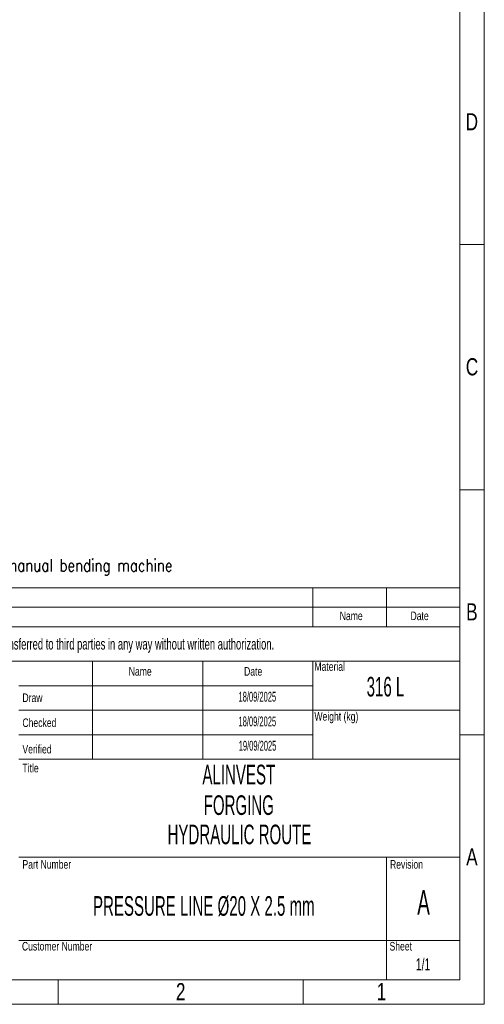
# Model space of a CAD drawing. Header units: millimetres. Extents: x -1 to 593, y -1 to 423.
# Tile 11 of 12: x 495 to 593, y -1 to 207. Entities that reach past the tile are written whole.
import ezdxf

# ---------------------------------------------------------------- set-up
doc = ezdxf.new("R2010")
doc.units = ezdxf.units.MM
doc.header["$LTSCALE"] = 0.25
doc.layers.add('SLD-0', color=179, linetype='Continuous')
doc.styles.add('AdskIsoMetric', font='romans.shx', dxfattribs={"width": 0.8, "height": 2.5})
doc.styles.add('SLDTEXTSTYLE1', font='TXT', dxfattribs={"width": 0.574367})
doc.styles.add('SLDTEXTSTYLE2', font='TXT', dxfattribs={"width": 0.638186})
doc.styles.add('SLDTEXTSTYLE3', font='TXT', dxfattribs={"width": 0.75})

# ---------------------------------------------------------------- blocks, each defined once
blk = doc.blocks.new('cajetin')
at = {"color": 7, "linetype": 'Continuous', "lineweight": 18}
for p, q in [((861, 615), (861, 0)), ((853.5, 607.5), (853.5, 7.5)), ((853.5, 232.5), (861, 232.5)), ((853.5, 157.5), (861, 157.5)), ((853.5, 82.5), (861, 82.5)), ((853.5, 7.5), (7.5, 7.5)), ((730.5, 7.5), (730.5, 0)), ((805.5, 7.5), (805.5, 0)), ((861, 0), (0, 0))]:
    blk.add_line(p, q, dxfattribs=at)
at = {"color": 7, "linetype": 'Continuous', "lineweight": 0, "char_height": 5.25, "attachment_point": 2, "style": 'SLDTEXTSTYLE3'}
for s, insert in [('D', (857.18, 272.74)), ('C', (857.23, 197.74)), ('B', (857.19, 122.74)), ('A', (857.2, 47.74)), ('2', (768.01, 6.49)), ('1', (829.51, 6.49))]:
    blk.add_mtext(s, dxfattribs=dict(at, insert=insert))

msp = doc.modelspace()

# ---------------------------------------------------------------- linework, layer by layer
at = {"color": 7, "linetype": 'Continuous', "lineweight": 18}
for p, q in [((401.554, 86.962), (587.826, 86.962)), ((556.78, 86.962), (556.78, 78.683)), ((572.303, 86.962), (572.303, 78.683)), ((587.826, 86.962), (587.826, 4.174)), ((401.554, 82.822), (587.826, 82.822)), ((401.554, 78.683), (587.826, 78.683)), ((401.554, 71.439), (587.826, 71.439)), ((510.213, 71.439), (510.213, 50.742)), ((533.497, 71.439), (533.497, 50.742)), ((556.78, 71.439), (556.78, 66.265)), ((556.78, 66.265), (494.69, 66.265)), ((556.78, 66.265), (556.78, 61.091)), ((556.78, 61.091), (494.69, 61.091)), ((556.78, 61.091), (556.78, 55.916)), ((556.78, 61.091), (587.826, 61.091)), ((556.78, 55.916), (494.69, 55.916)), ((556.78, 55.916), (556.78, 50.742)), ((494.69, 50.742), (510.213, 50.742)), ((510.213, 50.742), (533.497, 50.742)), ((533.497, 50.742), (556.78, 50.742)), ((556.78, 50.742), (587.826, 50.742)), ((494.69, 30.045), (587.826, 30.045)), ((572.303, 30.045), (572.303, 4.174)), ((494.69, 12.453), (587.826, 12.453)), ((401.554, 4.174), (587.826, 4.174))]:
    msp.add_line(p, q, dxfattribs=at)

# ---------------------------------------------------------------- block references
at = {"xscale": 0.689895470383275, "yscale": 0.689895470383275, "zscale": 0.689895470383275}
msp.add_blockref('cajetin', (-1, -1), dxfattribs=at)

# ---------------------------------------------------------------- texts
at = {"insert": (405.104, 92.992), "char_height": 2.59725, "attachment_point": 1, "style": 'AdskIsoMetric'}
msp.add_mtext_dynamic_manual_height_columns('**The elbows will be manufactured from bent pipes using a manual bending machine', width=4135.89111, gutter_width=12.986, heights=[0], dxfattribs=at)
at = {"color": 7, "linetype": 'Continuous', "lineweight": 0}
for s, insert, char_height, attachment_point, style in [('Name', (564.875, 81.929), 1.811, 2, 'SLDTEXTSTYLE3'), ('Date', (579.326, 81.929), 1.811, 2, 'SLDTEXTSTYLE3'), ('Material', (557.101, 71.228), 1.811, 1, 'SLDTEXTSTYLE3'), ('Name', (517.875, 70.209), 1.811, 1, 'SLDTEXTSTYLE3'), ('Date', (542.248, 70.209), 1.811, 1, 'SLDTEXTSTYLE3'), ('316 L', (572.114, 68.139), 4.1394, 2, 'SLDTEXTSTYLE1'), ('Draw', (495.414, 64.634), 1.811, 1, 'SLDTEXTSTYLE3'), ('Weight (kg)', (557.101, 60.701), 1.81098, 1, 'SLDTEXTSTYLE3'), ('Checked', (495.414, 59.36), 1.811, 1, 'SLDTEXTSTYLE3'), ('Verified', (495.414, 53.78), 1.811, 1, 'SLDTEXTSTYLE3'), ('Title', (495.414, 49.784), 1.811, 1, 'SLDTEXTSTYLE3'), ('ALINVEST', (541.13, 49.585), 4.1394, 2, 'SLDTEXTSTYLE1'), ('FORGING ', (541.13, 43.126), 4.1394, 2, 'SLDTEXTSTYLE1'), ('Part Number', (495.414, 29.45), 1.81098, 1, 'SLDTEXTSTYLE3'), ('Revision', (573.073, 29.45), 1.811, 1, 'SLDTEXTSTYLE3'), ('Customer Number', (495.313, 12.167), 1.81098, 1, 'SLDTEXTSTYLE3'), ('Sheet', (572.972, 12.167), 1.811, 1, 'SLDTEXTSTYLE3')]:
    msp.add_mtext(s, dxfattribs=dict(at, insert=insert, char_height=char_height, attachment_point=attachment_point, style=style))
at = {"layer": 'SLD-0', "color": 7, "attachment_point": 2}
for s, insert, char_height, style in [('This drawing is property of INSERTEC. Must not be copier or transferred to third parties in any way without written authorization.', (492.275, 76.241), 2.328397, 'SLDTEXTSTYLE2'), ('18/09/2025', (545.044, 64.984), 2.0697, 'SLDTEXTSTYLE1'), ('18/09/2025', (545.043, 59.763), 2.0697, 'SLDTEXTSTYLE1'), ('19/09/2025', (545.09, 54.636), 2.0697, 'SLDTEXTSTYLE1'), ('HYDRAULIC ROUTE', (541.264, 36.937), 4.13937, 'SLDTEXTSTYLE1'), ('A', (580.163, 23.117), 5.174, 'SLDTEXTSTYLE1'), ('1/1', (580.059, 8.73), 2.5871, 'SLDTEXTSTYLE2')]:
    msp.add_mtext(s, dxfattribs=dict(at, insert=insert, char_height=char_height, style=style))
at = {"layer": 'SLD-0', "color": 7, "insert": (533.732, 21.838), "char_height": 4.13937, "width": 92.01308, "attachment_point": 2, "style": 'SLDTEXTSTYLE1'}
msp.add_mtext('PRESSURE LINE Ø20 X 2.5 mm', dxfattribs=at)

doc.saveas('drawing.dxf')
